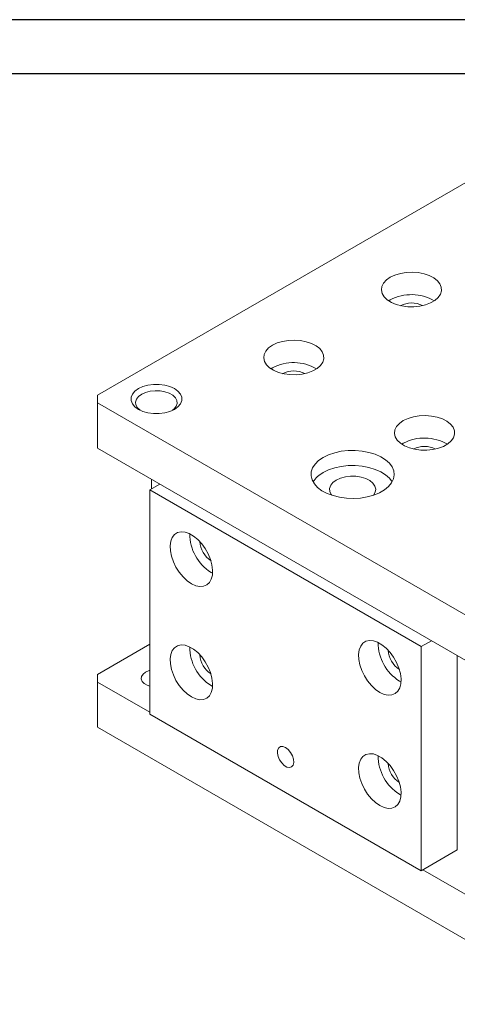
# Model space of a CAD drawing. Header units: millimetres. Extents: x 956 to 1283, y 280 to 511.
# Tile 4 of 5: x 1148 to 1196, y 404 to 511. Entities that reach past the tile are written whole.
import ezdxf

# ---------------------------------------------------------------- set-up
doc = ezdxf.new("R2010")
doc.units = ezdxf.units.MM
doc.header["$LTSCALE"] = 0.5
doc.layers.get('0').update_dxf_attribs({"lineweight": 25})
doc.layers.add('外框', color=7, linetype='Continuous', lineweight=25)

# ---------------------------------------------------------------- blocks, each defined once
blk = doc.blocks.new('Y')
at = {"lineweight": 30}
for points in [[(-3857.435, 2213.991), (-4154.435, 2213.991), (-4154.435, 2003.969)], [(-4136.757, 2009.273), (-4136.757, 2208.687), (-3862.739, 2208.687)]]:
    blk.add_lwpolyline(points, dxfattribs=at)
blk = doc.blocks.new('W')
blk.add_blockref('Y', (0, 0))

msp = doc.modelspace()

# ---------------------------------------------------------------- linework, layer by layer
at = {"color": 7, "linetype": 'Continuous', "lineweight": 15}
for p, q in [((1197.65, 493.692), (1156.638, 470.016)), ((1188.281, 480.323), (1188.117, 480.221)), ((1175.553, 472.975), (1175.389, 472.873)), ((1156.638, 470.016), (1156.638, 469.2)), ((1156.638, 469.2), (1197.65, 445.524)), ((1156.638, 469.2), (1156.638, 464.3)), ((1189.695, 464.811), (1189.531, 464.709)), ((1156.638, 464.3), (1197.65, 440.625)), ((1162.295, 459.769), (1163.391, 460.402)), ((1162.472, 459.871), (1162.472, 460.933)), ((1191.64, 442.829), (1162.295, 459.769)), ((1162.295, 435.518), (1162.295, 459.769)), ((1168.906, 450.849), (1169.077, 450.758)), ((1192.736, 443.461), (1191.64, 442.829)), ((1162.295, 443.07), (1156.638, 439.804)), ((1191.64, 418.577), (1191.64, 442.829)), ((1156.638, 439.804), (1156.638, 438.988)), ((1156.638, 438.988), (1162.295, 435.722)), ((1156.638, 438.988), (1156.638, 434.088)), ((1189.271, 439.092), (1189.441, 439.001)), ((1168.906, 438.601), (1169.077, 438.509)), ((1191.64, 418.577), (1162.295, 435.518)), ((1156.638, 434.088), (1197.65, 410.413)), ((1189.271, 426.844), (1189.441, 426.753)), ((1195.529, 420.823), (1191.64, 418.577)), ((1191.817, 418.679), (1197.65, 415.312))]:
    msp.add_line(p, q, dxfattribs=at)
at = {"color": 8, "linetype": 'Continuous', "lineweight": 15}
msp.add_line((1195.529, 420.823), (1195.529, 441.849), dxfattribs=at)
at = {"color": 7, "linetype": 'Continuous', "lineweight": 15, "flags": 128}
for points in [[(1188.281, 482.772), (1187.865, 482.478), (1187.561, 482.142), (1187.38, 481.777), (1187.33, 481.398), (1187.413, 481.022), (1187.626, 480.662), (1187.96, 480.335), (1188.4, 480.054), (1188.93, 479.829), (1189.528, 479.67), (1190.168, 479.585), (1190.826, 479.575), (1191.473, 479.642), (1192.084, 479.783), (1192.633, 479.992), (1193.098, 480.26), (1193.46, 480.577), (1193.704, 480.93), (1193.82, 481.303), (1193.803, 481.683), (1193.654, 482.053), (1193.38, 482.398), (1192.991, 482.704), (1192.503, 482.958), (1191.936, 483.151), (1191.314, 483.273), (1190.661, 483.321), (1190.006, 483.293), (1189.374, 483.188), (1188.791, 483.012), (1188.281, 482.772)], [(1175.553, 475.425), (1175.138, 475.131), (1174.833, 474.794), (1174.652, 474.429), (1174.602, 474.051), (1174.685, 473.674), (1174.898, 473.315), (1175.232, 472.988), (1175.672, 472.706), (1176.202, 472.481), (1176.8, 472.323), (1177.441, 472.237), (1178.098, 472.227), (1178.745, 472.294), (1179.356, 472.435), (1179.905, 472.644), (1180.37, 472.912), (1180.732, 473.229), (1180.976, 473.582), (1181.092, 473.956), (1181.075, 474.335), (1180.926, 474.705), (1180.652, 475.05), (1180.263, 475.356), (1179.775, 475.61), (1179.208, 475.803), (1178.586, 475.926), (1177.934, 475.974), (1177.278, 475.945), (1176.646, 475.84), (1176.063, 475.665), (1175.553, 475.425)], [(1164.946, 468.485), (1164.465, 468.264), (1163.91, 468.109), (1163.31, 468.03), (1162.694, 468.03), (1162.094, 468.109), (1161.539, 468.264), (1161.057, 468.485), (1160.673, 468.763), (1160.406, 469.084), (1160.269, 469.43), (1160.269, 469.786), (1160.406, 470.132), (1160.673, 470.452), (1161.057, 470.73), (1161.539, 470.952), (1162.094, 471.106), (1162.694, 471.185), (1163.31, 471.185), (1163.91, 471.106), (1164.465, 470.952), (1164.946, 470.73), (1165.33, 470.452), (1165.598, 470.132), (1165.735, 469.786), (1165.735, 469.43), (1165.598, 469.084), (1165.33, 468.763), (1164.946, 468.485)], [(1164.752, 468.383), (1164.927, 468.528), (1165.15, 468.813), (1165.248, 469.121), (1165.215, 469.434), (1165.054, 469.733), (1164.773, 470.001), (1164.39, 470.222), (1163.925, 470.384), (1163.408, 470.477), (1162.866, 470.496), (1162.333, 470.44), (1161.838, 470.311), (1161.411, 470.118), (1161.076, 469.872), (1160.854, 469.586), (1160.756, 469.278), (1160.789, 468.965), (1160.95, 468.666), (1161.231, 468.399), (1161.252, 468.383)], [(1189.695, 467.261), (1189.28, 466.966), (1188.975, 466.63), (1188.794, 466.265), (1188.744, 465.886), (1188.827, 465.51), (1189.04, 465.151), (1189.374, 464.824), (1189.815, 464.542), (1190.345, 464.317), (1190.942, 464.159), (1191.583, 464.073), (1192.24, 464.063), (1192.887, 464.13), (1193.498, 464.271), (1194.047, 464.48), (1194.512, 464.748), (1194.874, 465.065), (1195.118, 465.418), (1195.234, 465.792), (1195.217, 466.171), (1195.069, 466.541), (1194.794, 466.886), (1194.405, 467.192), (1193.917, 467.446), (1193.35, 467.639), (1192.728, 467.762), (1192.076, 467.81), (1191.42, 467.781), (1190.788, 467.676), (1190.205, 467.501), (1189.695, 467.261)], [(1181.033, 463.281), (1180.541, 462.944), (1180.155, 462.564), (1179.885, 462.152), (1179.74, 461.719), (1179.724, 461.278), (1179.837, 460.843), (1180.076, 460.424), (1180.434, 460.035), (1180.901, 459.686), (1181.463, 459.388), (1182.104, 459.149), (1182.806, 458.977), (1183.549, 458.875), (1184.311, 458.847), (1185.07, 458.893), (1185.804, 459.013), (1186.493, 459.203), (1187.116, 459.458), (1187.656, 459.769), (1188.096, 460.129), (1188.425, 460.527), (1188.633, 460.95), (1188.714, 461.389), (1188.666, 461.828), (1188.489, 462.257), (1188.189, 462.662), (1187.776, 463.032), (1187.259, 463.357), (1186.655, 463.626), (1185.981, 463.833), (1185.256, 463.971), (1184.502, 464.036), (1183.738, 464.027), (1182.989, 463.943), (1182.275, 463.788), (1181.617, 463.565), (1181.033, 463.281)], [(1188.487, 460.627), (1188.189, 461.029), (1187.776, 461.399), (1187.259, 461.724), (1186.655, 461.993), (1185.981, 462.2), (1185.256, 462.338), (1184.502, 462.403), (1183.738, 462.394), (1182.989, 462.31), (1182.275, 462.155), (1181.617, 461.932), (1181.033, 461.648)], [(1186.479, 459.199), (1186.481, 459.201), (1186.663, 459.519), (1186.714, 459.853), (1186.63, 460.184), (1186.416, 460.496), (1186.083, 460.77), (1185.649, 460.993), (1185.138, 461.152), (1184.577, 461.239), (1183.997, 461.248), (1183.429, 461.181), (1182.903, 461.039), (1182.447, 460.831)], [(1182.447, 460.831), (1182.087, 460.568), (1181.842, 460.265), (1181.725, 459.936), (1181.742, 459.602), (1181.892, 459.278), (1181.951, 459.199)], [(1166.785, 449.624), (1167.248, 449.411), (1167.691, 449.316), (1168.098, 449.342), (1168.451, 449.488), (1168.735, 449.748), (1168.94, 450.112), (1169.057, 450.565), (1169.08, 451.087), (1169.01, 451.659), (1168.848, 452.255), (1168.602, 452.853), (1168.282, 453.427), (1167.9, 453.954), (1167.473, 454.413), (1167.017, 454.784), (1166.552, 455.052), (1166.097, 455.207), (1165.67, 455.242), (1165.288, 455.156), (1164.968, 454.951), (1164.722, 454.638), (1164.56, 454.227), (1164.49, 453.737), (1164.513, 453.187), (1164.63, 452.6), (1164.835, 452), (1165.119, 451.411), (1165.472, 450.858), (1165.879, 450.362), (1166.322, 449.945), (1166.785, 449.624)], [(1187.15, 437.868), (1187.612, 437.655), (1188.056, 437.56), (1188.462, 437.586), (1188.815, 437.732), (1189.1, 437.992), (1189.305, 438.356), (1189.421, 438.808), (1189.445, 439.331), (1189.374, 439.902), (1189.213, 440.499), (1188.967, 441.097), (1188.647, 441.671), (1188.265, 442.198), (1187.838, 442.656), (1187.382, 443.027), (1186.917, 443.296), (1186.462, 443.451), (1186.034, 443.486), (1185.653, 443.399), (1185.332, 443.195), (1185.086, 442.881), (1184.925, 442.471), (1184.854, 441.981), (1184.878, 441.431), (1184.995, 440.844), (1185.199, 440.244), (1185.484, 439.655), (1185.837, 439.101), (1186.243, 438.606), (1186.687, 438.189), (1187.15, 437.868)], [(1166.785, 437.376), (1167.248, 437.163), (1167.691, 437.068), (1168.098, 437.094), (1168.451, 437.24), (1168.735, 437.5), (1168.94, 437.864), (1169.057, 438.316), (1169.08, 438.839), (1169.01, 439.411), (1168.848, 440.007), (1168.602, 440.605), (1168.282, 441.179), (1167.9, 441.706), (1167.473, 442.165), (1167.017, 442.536), (1166.552, 442.804), (1166.097, 442.959), (1165.67, 442.994), (1165.288, 442.907), (1164.968, 442.703), (1164.722, 442.389), (1164.56, 441.979), (1164.49, 441.489), (1164.513, 440.939), (1164.63, 440.352), (1164.835, 439.752), (1165.119, 439.163), (1165.472, 438.609), (1165.879, 438.114), (1166.322, 437.697), (1166.785, 437.376)], [(1162.295, 438.535), (1162.013, 438.633), (1161.681, 438.825), (1161.456, 439.063), (1161.356, 439.328), (1161.39, 439.598), (1161.554, 439.852), (1161.835, 440.069), (1162.211, 440.232), (1162.295, 440.256)], [(1176.967, 431.906), (1177.254, 431.685), (1177.51, 431.377), (1177.707, 431.016), (1177.824, 430.641), (1177.848, 430.293), (1177.777, 430.008), (1177.618, 429.819), (1177.388, 429.745), (1177.113, 429.795), (1176.822, 429.963), (1176.547, 430.231), (1176.317, 430.57), (1176.158, 430.943), (1176.086, 431.31), (1176.11, 431.631), (1176.227, 431.871), (1176.424, 432.004), (1176.68, 432.016), (1176.967, 431.906)], [(1187.15, 425.62), (1187.612, 425.407), (1188.056, 425.312), (1188.462, 425.337), (1188.815, 425.484), (1189.1, 425.744), (1189.305, 426.108), (1189.421, 426.56), (1189.445, 427.083), (1189.374, 427.654), (1189.213, 428.251), (1188.967, 428.849), (1188.647, 429.423), (1188.265, 429.95), (1187.838, 430.408), (1187.382, 430.779), (1186.917, 431.048), (1186.462, 431.203), (1186.034, 431.238), (1185.653, 431.151), (1185.332, 430.947), (1185.086, 430.633), (1184.925, 430.223), (1184.854, 429.733), (1184.878, 429.183), (1184.995, 428.596), (1185.199, 427.996), (1185.484, 427.407), (1185.837, 426.853), (1186.243, 426.358), (1186.687, 425.941), (1187.15, 425.62)]]:
    msp.add_lwpolyline(points, dxfattribs=at)
at = {"color": 7, "linetype": 'Continuous', "lineweight": 15}
for centre, radius, start, end in [((1190.57, 476.017), 4.876, 59.55086, 117.99755), ((1190.58, 477.422), 2.568, 62.49794, 117.93183), ((1177.842, 468.67), 4.876, 59.55086, 117.99754), ((1177.852, 470.074), 2.568, 62.49798, 117.93179), ((1191.984, 460.506), 4.876, 59.55086, 117.99755), ((1191.994, 461.91), 2.568, 62.49799, 117.9318), ((1182.377, 459.12), 2.862, 117.99374, 148.23005), ((1171.49, 454.983), 4.875, 179.53589, 238.00249), ((1170.269, 454.29), 2.567, 182.46872, 237.93791), ((1191.854, 443.227), 4.875, 179.53592, 238.00247), ((1171.49, 442.735), 4.875, 179.53588, 238.00249), ((1190.634, 442.534), 2.567, 182.46871, 237.9379), ((1170.269, 442.042), 2.567, 182.46875, 237.93787), ((1191.854, 430.979), 4.875, 179.53591, 238.00246), ((1190.634, 430.285), 2.567, 182.46874, 237.93787)]:
    msp.add_arc(centre, radius, start, end, dxfattribs=at)

# ---------------------------------------------------------------- block references
at = {"layer": '外框', "lineweight": 25, "xscale": 1.1, "yscale": 1.1, "zscale": 1.1}
msp.add_blockref('W', (5525.752, -1924.756), dxfattribs=at)

doc.saveas('drawing.dxf')
